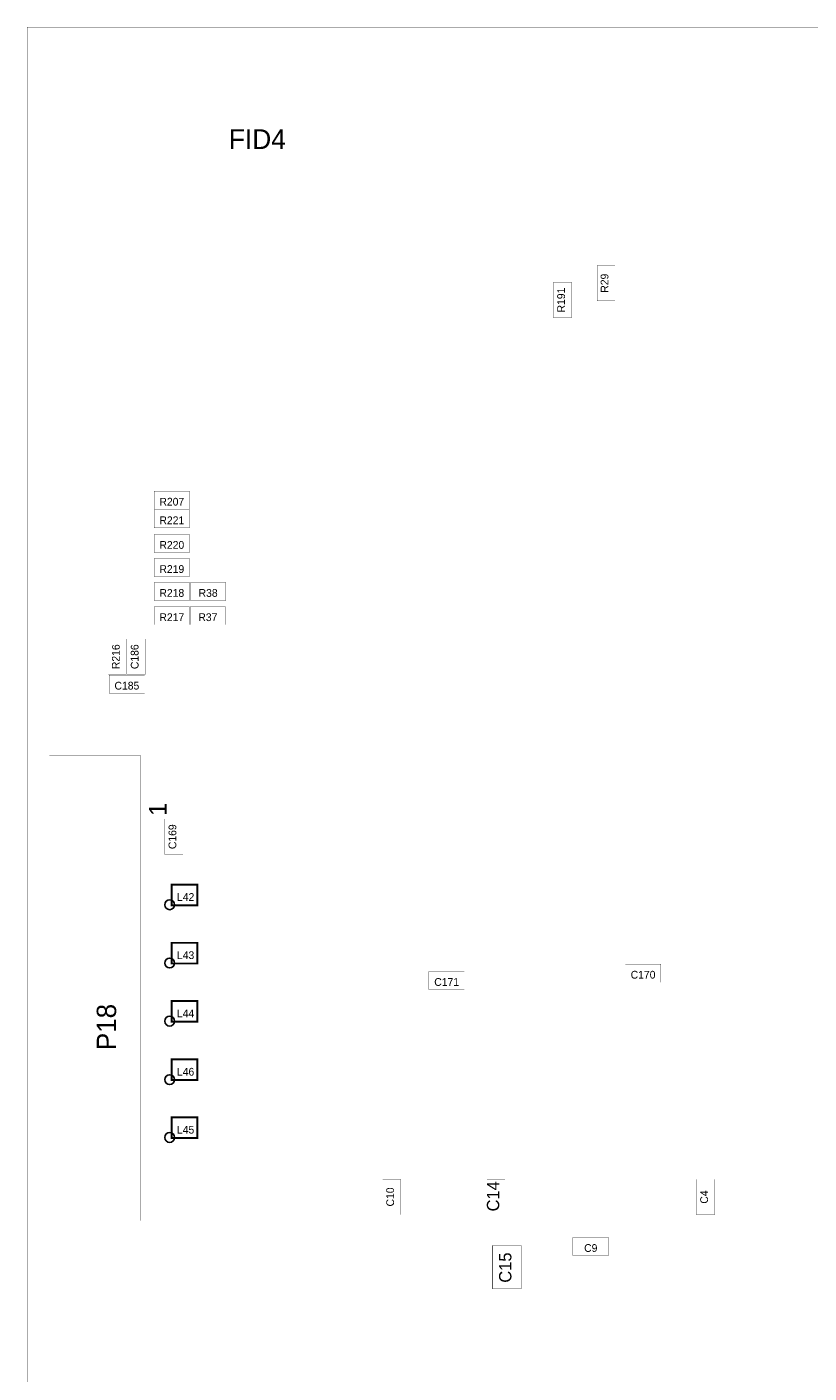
# Model space of a CAD drawing. Extents: x -12.6 to 12.6, y -11.1 to 11.1.
# Tile 2 of 5: x -12.6 to -6.2, y 0.2 to 11.1. Entities that reach past the tile are written whole.
import ezdxf
from ezdxf.enums import TextEntityAlignment as Align

# ---------------------------------------------------------------- set-up
doc = ezdxf.new("R2010")
doc.units = 0
doc.layers.get('0').update_dxf_attribs({"linetype": 'CONTINUOUS'})
for name, color, linetype in [('ASSEMBLY_OUTLIN', 15, 'CONTINUOUS'), ('ASSEMBLY_REF_DE', 15, 'CONTINUOUS'), ('BOARD_OUTLINE', 10, 'CONTINUOUS')]:
    doc.layers.add(name, color=color, linetype=linetype)
doc.styles.add('STYLE_13', font='TXT', dxfattribs={"height": 0.141732})
doc.styles.add('STYLE_2', font='TXT', dxfattribs={"height": 0.1})
doc.styles.add('STYLE_26', font='TXT', dxfattribs={"height": 0.15748})
doc.styles.add('STYLE_3', font='TXT', dxfattribs={"height": 0.16})
doc.styles.add('STYLE_5', font='TXT', dxfattribs={"height": 0.062992})
doc.styles.add('STYLE_6', font='TXT', dxfattribs={"height": 0.062992})

# ---------------------------------------------------------------- blocks, each defined once
blk = doc.blocks.new('ROUND_1')
blk.add_circle((0, 0), 0.04)

msp = doc.modelspace()

# ---------------------------------------------------------------- linework, layer by layer
at = {"layer": 'ASSEMBLY_OUTLIN'}
for points, const_width in [([(-7.821, 8.868), (-7.821, 9.156), (-7.967, 9.156), (-7.967, 8.868), (-7.821, 8.868)], 0.002), ([(-8.174, 8.731), (-8.174, 9.02), (-8.32, 9.02), (-8.32, 8.731), (-8.174, 8.731)], 0.002), ([(-11.278, 7.175), (-11.278, 7.322), (-11.566, 7.322), (-11.566, 7.175), (-11.278, 7.175)], 0.002), ([(-11.278, 7.025), (-11.278, 7.171), (-11.566, 7.171), (-11.566, 7.025), (-11.278, 7.025)], 0.002), ([(-11.278, 6.825), (-11.278, 6.971), (-11.566, 6.971), (-11.566, 6.825), (-11.278, 6.825)], 0.002), ([(-11.278, 6.629), (-11.278, 6.776), (-11.566, 6.776), (-11.566, 6.629), (-11.278, 6.629)], 0.002), ([(-11.278, 6.435), (-11.278, 6.581), (-11.566, 6.581), (-11.566, 6.435), (-11.278, 6.435)], 0.002), ([(-10.983, 6.435), (-10.983, 6.581), (-11.271, 6.581), (-11.271, 6.435), (-10.983, 6.435)], 0.002), ([(-11.278, 6.238), (-11.278, 6.384), (-11.566, 6.384), (-11.566, 6.238), (-11.278, 6.238)], 0.002), ([(-10.985, 6.238), (-10.985, 6.384), (-11.273, 6.384), (-11.273, 6.238), (-10.985, 6.238)], 0.002), ([(-11.792, 5.834), (-11.792, 6.122), (-11.938, 6.122), (-11.938, 5.834), (-11.792, 5.834)], 0.002), ([(-11.639, 5.834), (-11.639, 6.122), (-11.786, 6.122), (-11.786, 5.834), (-11.639, 5.834)], 0.002), ([(-11.643, 5.681), (-11.643, 5.828), (-11.931, 5.828), (-11.931, 5.681), (-11.643, 5.681)], 0.002), ([(-11.677, 1.397), (-11.677, 5.176), (-12.417, 5.176), (-12.417, 1.397), (-11.677, 1.397)], 0.002), ([(-11.331, 4.372), (-11.331, 4.66), (-11.478, 4.66), (-11.478, 4.372), (-11.331, 4.372)], 0.002), ([(-11.215, 3.958), (-11.215, 4.127), (-11.423, 4.127), (-11.423, 3.958), (-11.215, 3.958)], 0.0157), ([(-11.215, 3.486), (-11.215, 3.654), (-11.423, 3.654), (-11.423, 3.486), (-11.215, 3.486)], 0.0157), ([(-9.045, 3.274), (-9.045, 3.421), (-9.333, 3.421), (-9.333, 3.274), (-9.045, 3.274)], 0.002), ([(-7.449, 3.333), (-7.449, 3.48), (-7.737, 3.48), (-7.737, 3.333), (-7.449, 3.333)], 0.002), ([(-11.215, 3.013), (-11.215, 3.182), (-11.423, 3.182), (-11.423, 3.013), (-11.215, 3.013)], 0.0157), ([(-11.215, 2.539), (-11.215, 2.707), (-11.423, 2.707), (-11.423, 2.539), (-11.215, 2.539)], 0.0157), ([(-11.215, 2.069), (-11.215, 2.237), (-11.423, 2.237), (-11.423, 2.069), (-11.215, 2.069)], 0.0157), ([(-9.563, 1.446), (-9.563, 1.734), (-9.709, 1.734), (-9.709, 1.446), (-9.563, 1.446)], 0.002), ([(-8.715, 1.446), (-8.715, 1.734), (-8.861, 1.734), (-8.861, 1.446), (-8.715, 1.446)], 0.002), ([(-7.012, 1.445), (-7.012, 1.733), (-7.158, 1.733), (-7.158, 1.445), (-7.012, 1.445)], 0.002), ([(-7.874, 1.114), (-7.874, 1.261), (-8.163, 1.261), (-8.163, 1.114), (-7.874, 1.114)], 0.002), ([(-8.583, 0.844), (-8.583, 1.196), (-8.815, 1.196), (-8.815, 0.844), (-8.583, 0.844)], 0.004)]:
    msp.add_lwpolyline(points, dxfattribs=dict(at, const_width=const_width))
at = {"layer": 'BOARD_OUTLINE', "const_width": 0.002}
msp.add_lwpolyline([(12.598, -10.3), (12.598, 11.092), (-12.598, 11.092), (-12.598, -10.3), (12.598, -10.3)], dxfattribs=at)

# ---------------------------------------------------------------- block references
at = {"layer": 'ASSEMBLY_OUTLIN'}
for p in [(-11.439, 3.963), (-11.439, 3.49), (-11.439, 3.018), (-11.439, 2.543), (-11.439, 2.073)]:
    msp.add_blockref('ROUND_1', p, dxfattribs=at)

# ---------------------------------------------------------------- texts
at = {"layer": 'ASSEMBLY_OUTLIN', "style": 'STYLE_13'}
msp.add_text('1', height=0.142, rotation=90, dxfattribs=at).set_placement((-11.536, 4.739), align=Align.MIDDLE_CENTER)
at = {"layer": 'ASSEMBLY_REF_DE'}
for s, height, style, p in [('FID4', 0.16, 'STYLE_3', (-10.727, 10.182)), ('R207', 0.063, 'STYLE_6', (-11.422, 7.237)), ('R221', 0.063, 'STYLE_6', (-11.422, 7.086)), ('R220', 0.063, 'STYLE_6', (-11.422, 6.886)), ('R219', 0.063, 'STYLE_6', (-11.422, 6.69)), ('R218', 0.063, 'STYLE_6', (-11.422, 6.496)), ('R38', 0.063, 'STYLE_6', (-11.127, 6.496)), ('R217', 0.063, 'STYLE_6', (-11.422, 6.299)), ('R37', 0.063, 'STYLE_6', (-11.129, 6.299)), ('C185', 0.063, 'STYLE_6', (-11.787, 5.743)), ('L42', 0.063, 'STYLE_6', (-11.31, 4.026)), ('L43', 0.063, 'STYLE_6', (-11.31, 3.554)), ('C170', 0.063, 'STYLE_6', (-7.593, 3.395)), ('C171', 0.063, 'STYLE_6', (-9.189, 3.336)), ('L44', 0.063, 'STYLE_6', (-11.31, 3.081)), ('L46', 0.063, 'STYLE_6', (-11.31, 2.607)), ('L45', 0.063, 'STYLE_6', (-11.31, 2.136)), ('C9', 0.063, 'STYLE_6', (-8.018, 1.175))]:
    msp.add_text(s, height=height, dxfattribs=dict(at, style=style)).set_placement(p, align=Align.MIDDLE_CENTER)
for s, height, style, p in [('R29', 0.063, 'STYLE_5', (-7.906, 9.012)), ('R191', 0.063, 'STYLE_5', (-8.259, 8.875)), ('R216', 0.063, 'STYLE_5', (-11.877, 5.978)), ('C186', 0.063, 'STYLE_5', (-11.724, 5.978)), ('C169', 0.063, 'STYLE_5', (-11.417, 4.516)), ('C10', 0.063, 'STYLE_5', (-9.648, 1.59)), ('C14', 0.1, 'STYLE_2', (-8.812, 1.595)), ('C4', 0.063, 'STYLE_5', (-7.097, 1.589)), ('C15', 0.1, 'STYLE_2', (-8.713, 1.016))]:
    msp.add_text(s, height=height, rotation=90, dxfattribs=dict(at, style=style)).set_placement(p, align=Align.MIDDLE_CENTER)
at = {"layer": 'ASSEMBLY_REF_DE', "style": 'STYLE_26'}
msp.add_text('P18', height=0.1575, rotation=90, dxfattribs=at).set_placement((-12.032, 2.783), align=Align.TOP_LEFT)

doc.saveas('drawing.dxf')
